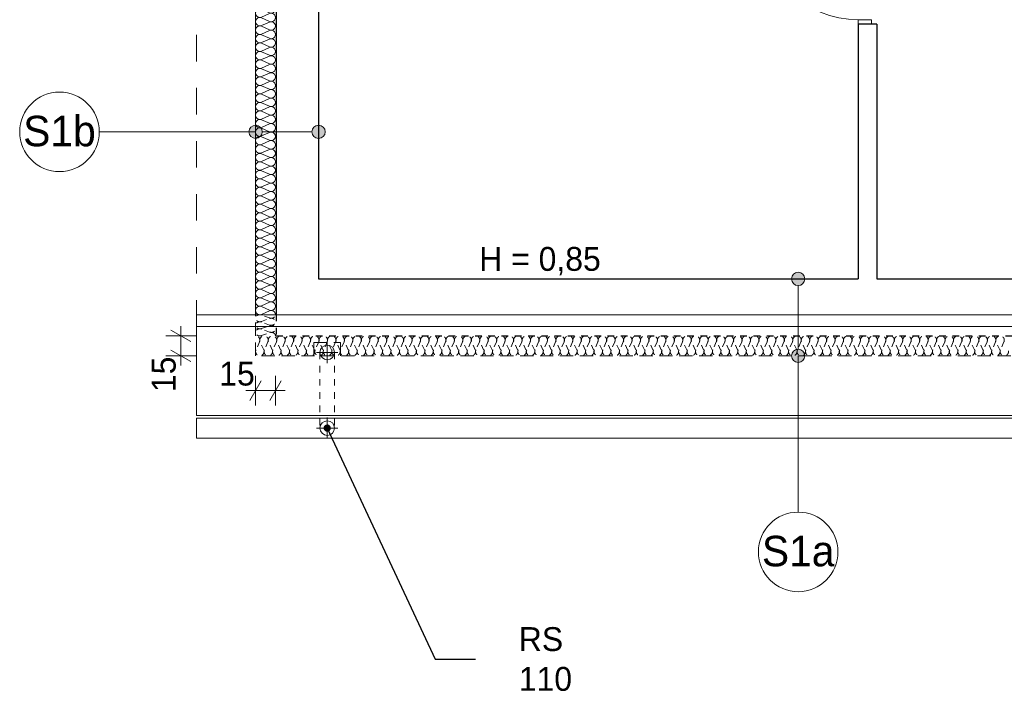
# Model space of a CAD drawing. Extents: x -21260 to 35740, y -2672 to 187028.
# Tile 95 of 120: x -12840 to -5414, y 128808 to 133851. Entities that reach past the tile are written whole.
import ezdxf

# ---------------------------------------------------------------- set-up
doc = ezdxf.new("R2010")
doc.units = 0
doc.header["$MEASUREMENT"] = 0
for name, pattern in [('Hidden Line', [100, 50, -50]), ('Hidden Line copy', [80, 40, -40]), ('Krawędzie ukryte', [150, 100, -50]), ('Przerywana', [400, 200, -200])]:
    doc.linetypes.add(name, pattern=pattern)
doc.layers.add('arch izolacje_Nr_Pióra__3', color=7, linetype='Continuous', lineweight=13, true_color=0xff6600)
doc.layers.add('Arch ocieplenie_Nr_Pióra__22', color=7, linetype='Continuous', lineweight=9, true_color=0x7f7f7f)
for name, color, linetype in [('Arch ocieplenie', 7, 'Continuous'), ('Arch opisy', 7, 'Continuous'), ('Arch wymiary', 7, 'Continuous')]:
    doc.layers.add(name, color=color, linetype=linetype)
for name, color, linetype, lineweight in [('Arch opisy_Nr_Pióra__1', 7, 'Continuous', 25), ('Arch opisy_Nr_Pióra__21', 7, 'Continuous', 13), ('Arch wymiary_Nr_Pióra__5', 7, 'Continuous', 13), ('INWENT DACH_Nr_Pióra__21', 7, 'Continuous', 13), ('INWENT ODWODNIENIE_Nr_Pióra__21', 7, 'Continuous', 13), ('INWENT OPISY_Nr_Pióra__21', 7, 'Continuous', 13), ('INWENT. DRZWI_Nr_Pióra__21', 7, 'Continuous', 13), ('INWENT.ŚCIANY_Nr_Pióra__1', 7, 'Continuous', 25)]:
    doc.layers.add(name, color=color, linetype=linetype, lineweight=lineweight)
doc.styles.add('GENERATED_STYLE_1', font='txt')
doc.styles.add('GENERATED_STYLE_4', font='txt')
doc.styles.add('GENERATED_STYLE_7', font='txt')
doc.dimstyles.new('GENERATED_STYLE__1', dxfattribs={"dimtxt": 179.999995, "dimasz": 114, "dimexe": 0.18, "dimexo": 0, "dimgap": 0.09, "dimtad": 1, "dimdec": 0, "dimlfac": 0.1, "dimzin": 0, "dimdsep": 46, "dimtxsty": 'GENERATED_STYLE_1', "dimblk": 'ARROWHEAD_2', "dimblk1": 'ARROWHEAD_2', "dimblk2": 'ARROWHEAD_2', "dimcen": 0.09, "dimclrd": 7, "dimclre": 7, "dimclrt": 7, "dimazin": 0, "dimtfac": 1, "dimtdec": 4, "dimtmove": 0, "dimatfit": 3, "dimfxl": 0, "dimtolj": 1, "dimtzin": 0, "dimarcsym": 0})
doc.dimstyles.new('GENERATED_STYLE__3', dxfattribs={"dimtxt": 179.999995, "dimasz": 114, "dimexe": 0.18, "dimexo": 0, "dimgap": 0.09, "dimtad": 1, "dimtih": 1, "dimtoh": 1, "dimdec": 0, "dimlfac": 0.1, "dimzin": 0, "dimdsep": 46, "dimtxsty": 'GENERATED_STYLE_1', "dimblk": 'ARROWHEAD_2', "dimblk1": 'ARROWHEAD_2', "dimblk2": 'ARROWHEAD_2', "dimcen": 0.09, "dimclrd": 7, "dimclre": 7, "dimclrt": 7, "dimazin": 0, "dimtfac": 1, "dimtdec": 4, "dimtmove": 0, "dimatfit": 3, "dimfxl": 0, "dimtolj": 1, "dimtzin": 0, "dimarcsym": 0})
doc.dimstyles.new('GENERATED_STYLE__6', dxfattribs={"dimtxt": 0.18, "dimasz": 109.44, "dimexe": 0.18, "dimexo": 0.0625, "dimgap": 0.09, "dimtad": 0, "dimtih": 1, "dimtoh": 1, "dimdec": 4, "dimzin": 0, "dimdsep": 46, "dimcen": 0.09, "dimadec": 0, "dimazin": 0, "dimtfac": 1, "dimtdec": 4, "dimtmove": 0, "dimatfit": 3, "dimldrblk": 'ARROWHEAD_11', "dimfxl": 0, "dimtolj": 1, "dimtzin": 0, "dimarcsym": 0})

# ---------------------------------------------------------------- blocks, each defined once
blk = doc.blocks.new('Izolacja cieplna 14_210', base_point=(-10910.9, 131625.9))
at = {"layer": 'Arch ocieplenie_Nr_Pióra__22', "linetype": 'Continuous'}
for p, q in [((-10955.6, 136336.5), (-11016.2, 136363.2)), ((-11016.2, 136304.5), (-10955.6, 136331.1)), ((-10955.6, 136272.5), (-11016.2, 136299.1)), ((-11016.2, 136240.4), (-10955.6, 136267.1)), ((-10955.6, 136208.4), (-11016.2, 136235.1)), ((-11016.2, 136176.4), (-10955.6, 136203)), ((-10955.6, 136144.4), (-11016.2, 136171)), ((-11016.2, 136112.3), (-10955.6, 136139)), ((-10955.6, 136080.3), (-11016.2, 136106.9)), ((-11016.2, 136048.3), (-10955.6, 136074.9)), ((-10955.6, 136016.2), (-11016.2, 136042.9)), ((-11016.2, 135984.2), (-10955.6, 136010.9)), ((-10955.6, 135952.2), (-11016.2, 135978.8)), ((-11016.2, 135920.2), (-10955.6, 135946.8)), ((-10955.6, 135888.1), (-11016.2, 135914.8)), ((-11016.2, 135856.1), (-10955.6, 135882.8)), ((-10955.6, 135824.1), (-11016.2, 135850.7)), ((-11016.2, 135792.1), (-10955.6, 135818.7)), ((-10955.6, 135760), (-11016.2, 135786.7)), ((-11016.2, 135728), (-10955.6, 135754.7)), ((-10955.6, 135696), (-11016.2, 135722.6)), ((-11016.2, 135664), (-10955.6, 135690.6)), ((-10955.6, 135631.9), (-11016.2, 135658.6)), ((-11016.2, 135599.9), (-10955.6, 135626.5)), ((-10955.6, 135567.9), (-11016.2, 135594.5)), ((-11016.2, 135535.8), (-10955.6, 135562.5)), ((-10955.6, 135503.8), (-11016.2, 135530.5)), ((-11016.2, 135471.8), (-10955.6, 135498.4)), ((-10955.6, 135439.8), (-11016.2, 135466.4)), ((-11016.2, 135407.7), (-10955.6, 135434.4)), ((-10955.6, 135375.7), (-11016.2, 135402.4)), ((-11016.2, 135343.7), (-10955.6, 135370.3)), ((-10955.6, 135311.7), (-11016.2, 135338.3)), ((-11016.2, 135279.6), (-10955.6, 135306.3)), ((-10955.6, 135247.6), (-11016.2, 135274.2)), ((-11016.2, 135215.6), (-10955.6, 135242.2)), ((-10955.6, 135183.5), (-11016.2, 135210.2)), ((-11016.2, 135151.5), (-10955.6, 135178.2)), ((-10955.6, 135119.5), (-11016.2, 135146.1)), ((-11016.2, 135087.5), (-10955.6, 135114.1)), ((-10955.6, 135055.4), (-11016.2, 135082.1)), ((-11016.2, 135023.4), (-10955.6, 135050.1)), ((-10955.6, 134991.4), (-11016.2, 135018)), ((-11016.2, 134959.4), (-10955.6, 134986)), ((-10955.6, 134927.3), (-11016.2, 134954)), ((-11016.2, 134895.3), (-10955.6, 134921.9)), ((-10955.6, 134863.3), (-11016.2, 134889.9)), ((-11016.2, 134831.2), (-10955.6, 134857.9)), ((-10955.6, 134799.2), (-11016.2, 134825.9)), ((-11016.2, 134767.2), (-10955.6, 134793.8)), ((-10955.6, 134735.2), (-11016.2, 134761.8)), ((-11016.2, 134703.1), (-10955.6, 134729.8)), ((-10955.6, 134671.1), (-11016.2, 134697.8)), ((-11016.2, 134639.1), (-10955.6, 134665.7)), ((-10955.6, 134607.1), (-11016.2, 134633.7)), ((-11016.2, 134575), (-10955.6, 134601.7)), ((-10955.6, 134543), (-11016.2, 134569.7)), ((-11016.2, 134511), (-10955.6, 134537.6)), ((-10955.6, 134479), (-11016.2, 134505.6)), ((-11016.2, 134446.9), (-10955.6, 134473.6)), ((-10955.6, 134414.9), (-11016.2, 134441.5)), ((-11016.2, 134382.9), (-10955.6, 134409.5)), ((-10955.6, 134350.8), (-11016.2, 134377.5)), ((-11016.2, 134318.8), (-10955.6, 134345.5)), ((-10955.6, 134286.8), (-11016.2, 134313.4)), ((-11016.2, 134254.8), (-10955.6, 134281.4)), ((-10955.6, 134222.7), (-11016.2, 134249.4)), ((-11016.2, 134190.7), (-10955.6, 134217.4)), ((-10955.6, 134158.7), (-11016.2, 134185.3)), ((-11016.2, 134126.7), (-10955.6, 134153.3)), ((-10955.6, 134094.6), (-11016.2, 134121.3)), ((-11016.2, 134062.6), (-10955.6, 134089.2)), ((-10955.6, 134030.6), (-11016.2, 134057.2)), ((-11016.2, 133998.5), (-10955.6, 134025.2)), ((-10955.6, 133966.5), (-11016.2, 133993.2)), ((-11016.2, 133934.5), (-10955.6, 133961.1)), ((-10955.6, 133902.5), (-11016.2, 133929.1)), ((-11016.2, 133870.4), (-10955.6, 133897.1)), ((-10955.6, 133838.4), (-11016.2, 133865.1)), ((-11016.2, 133806.4), (-10955.6, 133833)), ((-10955.6, 133774.4), (-11016.2, 133801)), ((-11016.2, 133742.3), (-10955.6, 133769)), ((-10955.6, 133710.3), (-11016.2, 133736.9)), ((-11016.2, 133678.3), (-10955.6, 133704.9)), ((-10955.6, 133646.2), (-11016.2, 133672.9)), ((-11016.2, 133614.2), (-10955.6, 133640.9)), ((-10955.6, 133582.2), (-11016.2, 133608.8)), ((-11016.2, 133550.2), (-10955.6, 133576.8)), ((-10955.6, 133518.1), (-11016.2, 133544.8)), ((-11016.2, 133486.1), (-10955.6, 133512.8)), ((-10955.6, 133454.1), (-11016.2, 133480.7)), ((-11016.2, 133422.1), (-10955.6, 133448.7)), ((-10955.6, 133390), (-11016.2, 133416.7)), ((-11016.2, 133358), (-10955.6, 133384.7)), ((-10955.6, 133326), (-11016.2, 133352.6)), ((-11016.2, 133294), (-10955.6, 133320.6)), ((-10955.6, 133261.9), (-11016.2, 133288.6)), ((-11016.2, 133229.9), (-10955.6, 133256.5)), ((-10955.6, 133197.9), (-11016.2, 133224.5)), ((-11016.2, 133165.8), (-10955.6, 133192.5)), ((-10955.6, 133133.8), (-11016.2, 133160.5)), ((-11016.2, 133101.8), (-10955.6, 133128.4)), ((-10955.6, 133069.8), (-11016.2, 133096.4)), ((-11016.2, 133037.7), (-10955.6, 133064.4)), ((-10955.6, 133005.7), (-11016.2, 133032.4)), ((-11016.2, 132973.7), (-10955.6, 133000.3)), ((-10955.6, 132941.7), (-11016.2, 132968.3)), ((-11016.2, 132909.6), (-10955.6, 132936.3)), ((-10955.6, 132877.6), (-11016.2, 132904.2)), ((-11016.2, 132845.6), (-10955.6, 132872.2)), ((-10955.6, 132813.5), (-11016.2, 132840.2)), ((-11016.2, 132781.5), (-10955.6, 132808.2)), ((-10955.6, 132749.5), (-11016.2, 132776.1)), ((-11016.2, 132717.5), (-10955.6, 132744.1)), ((-10955.6, 132685.4), (-11016.2, 132712.1)), ((-11016.2, 132653.4), (-10955.6, 132680.1)), ((-10955.6, 132621.4), (-11016.2, 132648)), ((-11016.2, 132589.4), (-10955.6, 132616)), ((-10955.6, 132557.3), (-11016.2, 132584)), ((-11016.2, 132525.3), (-10955.6, 132551.9)), ((-10955.6, 132493.3), (-11016.2, 132519.9)), ((-11016.2, 132461.2), (-10955.6, 132487.9)), ((-10955.6, 132429.2), (-11016.2, 132455.9)), ((-11016.2, 132397.2), (-10955.6, 132423.8)), ((-10955.6, 132365.2), (-11016.2, 132391.8)), ((-11016.2, 132333.1), (-10955.6, 132359.8)), ((-10955.6, 132301.1), (-11016.2, 132327.8)), ((-11016.2, 132269.1), (-10955.6, 132295.7)), ((-10955.6, 132237.1), (-11016.2, 132263.7)), ((-11016.2, 132205), (-10955.6, 132231.7)), ((-10955.6, 132173), (-11016.2, 132199.7)), ((-11016.2, 132141), (-10955.6, 132167.6)), ((-10955.6, 132108.9), (-11016.2, 132135.6)), ((-11016.2, 132076.9), (-10955.6, 132103.6)), ((-10955.6, 132044.9), (-11016.2, 132071.5)), ((-11016.2, 132012.9), (-10955.6, 132039.5)), ((-10955.6, 131980.8), (-11016.2, 132007.5)), ((-11016.2, 131948.8), (-10955.6, 131975.5)), ((-10955.6, 131916.8), (-11016.2, 131943.4)), ((-11016.2, 131884.8), (-10955.6, 131911.4)), ((-10955.6, 131852.7), (-11016.2, 131879.4)), ((-11016.2, 131820.7), (-10955.6, 131847.4)), ((-10955.6, 131788.7), (-11016.2, 131815.3)), ((-11016.2, 131756.7), (-10955.6, 131783.3)), ((-10955.6, 131724.6), (-11016.2, 131751.3)), ((-11016.2, 131692.6), (-10955.6, 131719.2)), ((-10955.6, 131660.6), (-11016.2, 131687.2)), ((-11016.2, 131628.5), (-10955.6, 131655.2))]:
    blk.add_line(p, q, dxfattribs=at)
for centre, start_param, end_param in [((-11029, 136333.8), 5.870392, 9.837571), ((-10942.8, 136365.9), 2.7288, 4.712389), ((-10942.8, 136301.8), 2.7288, 6.695979), ((-11029, 136269.8), 5.870392, 9.837571), ((-10942.8, 136237.7), 2.7288, 6.695979), ((-11029, 136205.7), 5.870392, 9.837571), ((-10942.8, 136173.7), 2.7288, 6.695979), ((-11029, 136141.7), 5.870392, 9.837571), ((-11029, 136077.6), 5.870392, 9.837571), ((-10942.8, 136109.6), 2.7288, 6.695979), ((-11029, 136013.6), 5.870392, 9.837571), ((-10942.8, 136045.6), 2.7288, 6.695979), ((-11029, 135949.5), 5.870392, 9.837571), ((-10942.8, 135981.5), 2.7288, 6.695979), ((-11029, 135885.4), 5.870392, 9.837571), ((-10942.8, 135917.5), 2.7288, 6.695979), ((-11029, 135821.4), 5.870392, 9.837571), ((-10942.8, 135853.4), 2.7288, 6.695979), ((-10942.8, 135789.4), 2.7288, 6.695979), ((-11029, 135757.3), 5.870392, 9.837571), ((-10942.8, 135725.3), 2.7288, 6.695979), ((-11029, 135693.3), 5.870392, 9.837571), ((-10942.8, 135661.3), 2.7288, 6.695979), ((-11029, 135629.2), 5.870392, 9.837571), ((-11029, 135565.2), 5.870392, 9.837571), ((-10942.8, 135597.2), 2.7288, 6.695979), ((-11029, 135501.1), 5.870392, 9.837571), ((-10942.8, 135533.2), 2.7288, 6.695979), ((-11029, 135437.1), 5.870392, 9.837571), ((-10942.8, 135469.1), 2.7288, 6.695979), ((-11029, 135373), 5.870392, 9.837571), ((-10942.8, 135405), 2.7288, 6.695979), ((-10942.8, 135341), 2.7288, 6.695979), ((-11029, 135309), 5.870392, 9.837571), ((-10942.8, 135276.9), 2.7288, 6.695979), ((-11029, 135244.9), 5.870392, 9.837571), ((-10942.8, 135212.9), 2.7288, 6.695979), ((-11029, 135180.9), 5.870392, 9.837571), ((-11029, 135116.8), 5.870392, 9.837571), ((-10942.8, 135148.8), 2.7288, 6.695979), ((-11029, 135052.7), 5.870392, 9.837571), ((-10942.8, 135084.8), 2.7288, 6.695979), ((-11029, 134988.7), 5.870392, 9.837571), ((-10942.8, 135020.7), 2.7288, 6.695979), ((-11029, 134924.6), 5.870392, 9.837571), ((-10942.8, 134956.7), 2.7288, 6.695979), ((-10942.8, 134892.6), 2.7288, 6.695979), ((-11029, 134860.6), 5.870392, 9.837571), ((-10942.8, 134828.6), 2.7288, 6.695979), ((-11029, 134796.5), 5.870392, 9.837571), ((-10942.8, 134764.5), 2.7288, 6.695979), ((-11029, 134732.5), 5.870392, 9.837571), ((-11029, 134668.4), 5.870392, 9.837571), ((-10942.8, 134700.4), 2.7288, 6.695979), ((-11029, 134604.4), 5.870392, 9.837571), ((-10942.8, 134636.4), 2.7288, 6.695979), ((-11029, 134540.3), 5.870392, 9.837571), ((-10942.8, 134572.3), 2.7288, 6.695979), ((-11029, 134476.3), 5.870392, 9.837571), ((-10942.8, 134508.3), 2.7288, 6.695979), ((-10942.8, 134444.2), 2.7288, 6.695979), ((-11029, 134412.2), 5.870392, 9.837571), ((-10942.8, 134380.2), 2.7288, 6.695979), ((-11029, 134348.2), 5.870392, 9.837571), ((-10942.8, 134316.1), 2.7288, 6.695979), ((-11029, 134284.1), 5.870392, 9.837571), ((-10942.8, 134252.1), 2.7288, 6.695979), ((-11029, 134220), 5.870392, 9.837571), ((-11029, 134156), 5.870392, 9.837571), ((-10942.8, 134188), 2.7288, 6.695979), ((-11029, 134091.9), 5.870392, 9.837571), ((-10942.8, 134124), 2.7288, 6.695979), ((-11029, 134027.9), 5.870392, 9.837571), ((-10942.8, 134059.9), 2.7288, 6.695979), ((-11029, 133963.8), 5.870392, 9.837571), ((-10942.8, 133995.9), 2.7288, 6.695979), ((-10942.8, 133931.8), 2.7288, 6.695979), ((-11029, 133899.8), 5.870392, 9.837571), ((-10942.8, 133867.7), 2.7288, 6.695979), ((-11029, 133835.7), 5.870392, 9.837571), ((-10942.8, 133803.7), 2.7288, 6.695979), ((-11029, 133771.7), 5.870392, 9.837571), ((-11029, 133707.6), 5.870392, 9.837571), ((-10942.8, 133739.6), 2.7288, 6.695979), ((-11029, 133643.6), 5.870392, 9.837571), ((-10942.8, 133675.6), 2.7288, 6.695979), ((-11029, 133579.5), 5.870392, 9.837571), ((-10942.8, 133611.5), 2.7288, 6.695979), ((-11029, 133515.4), 5.870392, 9.837571), ((-10942.8, 133547.5), 2.7288, 6.695979), ((-10942.8, 133483.4), 2.7288, 6.695979), ((-11029, 133451.4), 5.870392, 9.837571), ((-10942.8, 133419.4), 2.7288, 6.695979), ((-11029, 133387.3), 5.870392, 9.837571), ((-10942.8, 133355.3), 2.7288, 6.695979), ((-11029, 133323.3), 5.870392, 9.837571), ((-11029, 133259.2), 5.870392, 9.837571), ((-10942.8, 133291.3), 2.7288, 6.695979), ((-11029, 133195.2), 5.870392, 9.837571), ((-10942.8, 133227.2), 2.7288, 6.695979), ((-11029, 133131.1), 5.870392, 9.837571), ((-10942.8, 133163.2), 2.7288, 6.695979), ((-11029, 133067.1), 5.870392, 9.837571), ((-10942.8, 133099.1), 2.7288, 6.695979), ((-10942.8, 133035), 2.7288, 6.695979), ((-11029, 133003), 5.870392, 9.837571), ((-10942.8, 132971), 2.7288, 6.695979), ((-11029, 132939), 5.870392, 9.837571), ((-10942.8, 132906.9), 2.7288, 6.695979), ((-11029, 132874.9), 5.870392, 9.837571), ((-11029, 132810.9), 5.870392, 9.837571), ((-10942.8, 132842.9), 2.7288, 6.695979), ((-11029, 132746.8), 5.870392, 9.837571), ((-10942.8, 132778.8), 2.7288, 6.695979), ((-11029, 132682.7), 5.870392, 9.837571), ((-10942.8, 132714.8), 2.7288, 6.695979), ((-11029, 132618.7), 5.870392, 9.837571), ((-10942.8, 132650.7), 2.7288, 6.695979), ((-11029, 132554.6), 5.870392, 9.837571), ((-10942.8, 132586.7), 2.7288, 6.695979), ((-10942.8, 132522.6), 2.7288, 6.695979), ((-11029, 132490.6), 5.870392, 9.837571), ((-10942.8, 132458.6), 2.7288, 6.695979), ((-11029, 132426.5), 5.870392, 9.837571), ((-10942.8, 132394.5), 2.7288, 6.695979), ((-11029, 132362.5), 5.870392, 9.837571), ((-11029, 132298.4), 5.870392, 9.837571), ((-10942.8, 132330.4), 2.7288, 6.695979), ((-11029, 132234.4), 5.870392, 9.837571), ((-10942.8, 132266.4), 2.7288, 6.695979), ((-11029, 132170.3), 5.870392, 9.837571), ((-10942.8, 132202.3), 2.7288, 6.695979), ((-11029, 132106.3), 5.870392, 9.837571), ((-10942.8, 132138.3), 2.7288, 6.695979), ((-10942.8, 132074.2), 2.7288, 6.695979), ((-11029, 132042.2), 5.870392, 9.837571), ((-10942.8, 132010.2), 2.7288, 6.695979), ((-11029, 131978.2), 5.870392, 9.837571), ((-10942.8, 131946.1), 2.7288, 6.695979), ((-11029, 131914.1), 5.870392, 9.837571), ((-11029, 131850), 5.870392, 9.837571), ((-10942.8, 131882.1), 2.7288, 6.695979), ((-11029, 131786), 5.870392, 9.837571), ((-10942.8, 131818), 2.7288, 6.695979), ((-11029, 131721.9), 5.870392, 9.837571), ((-10942.8, 131754), 2.7288, 6.695979), ((-11029, 131657.9), 5.870392, 9.837571), ((-10942.8, 131689.9), 2.7288, 6.695979), ((-10942.8, 131625.9), 4.712389, 6.695979)]:
    blk.add_ellipse(centre, major_axis=(0, 32), ratio=0.996087, start_param=start_param, end_param=end_param, dxfattribs=at)
blk = doc.blocks.new('Izolacja cieplna 14_213', base_point=(32134.1, 131465.8))
at = {"layer": 'Arch ocieplenie_Nr_Pióra__22', "linetype": 'Hidden Line copy'}
for p, q in [((-11031.7, 131421.2), (-11058.2, 131360.5)), ((-10999.8, 131360.5), (-11026.3, 131421.2)), ((-10967.9, 131421.2), (-10994.4, 131360.5)), ((-10936, 131360.5), (-10962.5, 131421.2)), ((-10904.1, 131421.2), (-10930.6, 131360.5)), ((-10872.2, 131360.5), (-10898.7, 131421.2)), ((-10840.3, 131421.2), (-10866.8, 131360.5)), ((-10808.4, 131360.5), (-10834.9, 131421.2)), ((-10776.5, 131421.2), (-10803, 131360.5)), ((-10744.6, 131360.5), (-10771.1, 131421.2)), ((-10712.7, 131421.2), (-10739.2, 131360.5)), ((-10680.8, 131360.5), (-10707.3, 131421.2)), ((-10648.9, 131421.2), (-10675.4, 131360.5)), ((-10617, 131360.5), (-10643.5, 131421.2)), ((-10585.1, 131421.2), (-10611.6, 131360.5)), ((-10553.2, 131360.5), (-10579.7, 131421.2)), ((-10521.3, 131421.2), (-10547.8, 131360.5)), ((-10489.4, 131360.5), (-10515.9, 131421.2)), ((-10457.5, 131421.2), (-10484, 131360.5)), ((-10425.6, 131360.5), (-10452.1, 131421.2)), ((-10393.7, 131421.2), (-10420.2, 131360.5)), ((-10361.8, 131360.5), (-10388.3, 131421.2)), ((-10329.9, 131421.2), (-10356.4, 131360.5)), ((-10298, 131360.5), (-10324.5, 131421.2)), ((-10266.1, 131421.2), (-10292.6, 131360.5)), ((-10234.2, 131360.5), (-10260.7, 131421.2)), ((-10202.3, 131421.2), (-10228.8, 131360.5)), ((-10170.4, 131360.5), (-10196.9, 131421.2)), ((-10138.5, 131421.2), (-10165, 131360.5)), ((-10106.6, 131360.5), (-10133.1, 131421.2)), ((-10074.7, 131421.2), (-10101.2, 131360.5)), ((-10042.8, 131360.5), (-10069.3, 131421.2)), ((-10010.9, 131421.2), (-10037.4, 131360.5)), ((-9978.9, 131360.5), (-10005.5, 131421.2)), ((-9947, 131421.2), (-9973.6, 131360.5)), ((-9915.1, 131360.5), (-9941.7, 131421.2)), ((-9883.2, 131421.2), (-9909.8, 131360.5)), ((-9851.3, 131360.5), (-9877.9, 131421.2)), ((-9819.4, 131421.2), (-9846, 131360.5)), ((-9787.5, 131360.5), (-9814.1, 131421.2)), ((-9755.6, 131421.2), (-9782.2, 131360.5)), ((-9723.7, 131360.5), (-9750.3, 131421.2)), ((-9691.8, 131421.2), (-9718.4, 131360.5)), ((-9659.9, 131360.5), (-9686.5, 131421.2)), ((-9628, 131421.2), (-9654.6, 131360.5)), ((-9596.1, 131360.5), (-9622.7, 131421.2)), ((-9564.2, 131421.2), (-9590.8, 131360.5)), ((-9532.3, 131360.5), (-9558.9, 131421.2)), ((-9500.4, 131421.2), (-9527, 131360.5)), ((-9468.5, 131360.5), (-9495.1, 131421.2)), ((-9436.6, 131421.2), (-9463.2, 131360.5)), ((-9404.7, 131360.5), (-9431.3, 131421.2)), ((-9372.8, 131421.2), (-9399.4, 131360.5)), ((-9340.9, 131360.5), (-9367.5, 131421.2)), ((-9309, 131421.2), (-9335.6, 131360.5)), ((-9277.1, 131360.5), (-9303.7, 131421.2)), ((-9245.2, 131421.2), (-9271.7, 131360.5)), ((-9213.3, 131360.5), (-9239.8, 131421.2)), ((-9181.4, 131421.2), (-9207.9, 131360.5)), ((-9149.5, 131360.5), (-9176, 131421.2)), ((-9117.6, 131421.2), (-9144.1, 131360.5)), ((-9085.7, 131360.5), (-9112.2, 131421.2)), ((-9053.8, 131421.2), (-9080.3, 131360.5)), ((-9021.9, 131360.5), (-9048.4, 131421.2)), ((-8990, 131421.2), (-9016.5, 131360.5)), ((-8958.1, 131360.5), (-8984.6, 131421.2)), ((-8926.2, 131421.2), (-8952.7, 131360.5)), ((-8894.3, 131360.5), (-8920.8, 131421.2)), ((-8862.4, 131421.2), (-8888.9, 131360.5)), ((-8830.5, 131360.5), (-8857, 131421.2)), ((-8798.6, 131421.2), (-8825.1, 131360.5)), ((-8766.7, 131360.5), (-8793.2, 131421.2)), ((-8734.8, 131421.2), (-8761.3, 131360.5)), ((-8702.9, 131360.5), (-8729.4, 131421.2)), ((-8671, 131421.2), (-8697.5, 131360.5)), ((-8639.1, 131360.5), (-8665.6, 131421.2)), ((-8607.2, 131421.2), (-8633.7, 131360.5)), ((-8575.3, 131360.5), (-8601.8, 131421.2)), ((-8543.4, 131421.2), (-8569.9, 131360.5)), ((-8511.5, 131360.5), (-8538, 131421.2)), ((-8479.6, 131421.2), (-8506.1, 131360.5)), ((-8447.7, 131360.5), (-8474.2, 131421.2)), ((-8415.8, 131421.2), (-8442.3, 131360.5)), ((-8383.9, 131360.5), (-8410.4, 131421.2)), ((-8352, 131421.2), (-8378.5, 131360.5)), ((-8320.1, 131360.5), (-8346.6, 131421.2)), ((-8288.2, 131421.2), (-8314.7, 131360.5)), ((-8256.3, 131360.5), (-8282.8, 131421.2)), ((-8224.4, 131421.2), (-8250.9, 131360.5)), ((-8192.5, 131360.5), (-8219, 131421.2)), ((-8160.5, 131421.2), (-8187.1, 131360.5)), ((-8128.6, 131360.5), (-8155.2, 131421.2)), ((-8096.7, 131421.2), (-8123.3, 131360.5)), ((-8064.8, 131360.5), (-8091.4, 131421.2)), ((-8032.9, 131421.2), (-8059.5, 131360.5)), ((-8001, 131360.5), (-8027.6, 131421.2)), ((-7969.1, 131421.2), (-7995.7, 131360.5)), ((-7937.2, 131360.5), (-7963.8, 131421.2)), ((-7905.3, 131421.2), (-7931.9, 131360.5)), ((-7873.4, 131360.5), (-7900, 131421.2)), ((-7841.5, 131421.2), (-7868.1, 131360.5)), ((-7809.6, 131360.5), (-7836.2, 131421.2)), ((-7777.7, 131421.2), (-7804.3, 131360.5)), ((-7745.8, 131360.5), (-7772.4, 131421.2)), ((-7713.9, 131421.2), (-7740.5, 131360.5)), ((-7682, 131360.5), (-7708.6, 131421.2)), ((-7650.1, 131421.2), (-7676.7, 131360.5)), ((-7618.2, 131360.5), (-7644.8, 131421.2)), ((-7586.3, 131421.2), (-7612.9, 131360.5)), ((-7554.4, 131360.5), (-7581, 131421.2)), ((-7522.5, 131421.2), (-7549.1, 131360.5)), ((-7490.6, 131360.5), (-7517.2, 131421.2)), ((-7458.7, 131421.2), (-7485.3, 131360.5)), ((-7426.8, 131360.5), (-7453.3, 131421.2)), ((-7394.9, 131421.2), (-7421.4, 131360.5)), ((-7363, 131360.5), (-7389.5, 131421.2)), ((-7331.1, 131421.2), (-7357.6, 131360.5)), ((-7299.2, 131360.5), (-7325.7, 131421.2)), ((-7267.3, 131421.2), (-7293.8, 131360.5)), ((-7235.4, 131360.5), (-7261.9, 131421.2)), ((-7203.5, 131421.2), (-7230, 131360.5)), ((-7171.6, 131360.5), (-7198.1, 131421.2)), ((-7139.7, 131421.2), (-7166.2, 131360.5)), ((-7107.8, 131360.5), (-7134.3, 131421.2)), ((-7075.9, 131421.2), (-7102.4, 131360.5)), ((-7044, 131360.5), (-7070.5, 131421.2)), ((-7012.1, 131421.2), (-7038.6, 131360.5)), ((-6980.2, 131360.5), (-7006.7, 131421.2)), ((-6948.3, 131421.2), (-6974.8, 131360.5)), ((-6916.4, 131360.5), (-6942.9, 131421.2)), ((-6884.5, 131421.2), (-6911, 131360.5)), ((-6852.6, 131360.5), (-6879.1, 131421.2)), ((-6820.7, 131421.2), (-6847.2, 131360.5)), ((-6788.8, 131360.5), (-6815.3, 131421.2)), ((-6756.9, 131421.2), (-6783.4, 131360.5)), ((-6725, 131360.5), (-6751.5, 131421.2)), ((-6693.1, 131421.2), (-6719.6, 131360.5)), ((-6661.2, 131360.5), (-6687.7, 131421.2)), ((-6629.3, 131421.2), (-6655.8, 131360.5)), ((-6597.4, 131360.5), (-6623.9, 131421.2)), ((-6565.5, 131421.2), (-6592, 131360.5)), ((-6533.6, 131360.5), (-6560.1, 131421.2)), ((-6501.7, 131421.2), (-6528.2, 131360.5)), ((-6469.8, 131360.5), (-6496.3, 131421.2)), ((-6437.9, 131421.2), (-6464.4, 131360.5)), ((-6406, 131360.5), (-6432.5, 131421.2)), ((-6374, 131421.2), (-6400.6, 131360.5)), ((-6342.1, 131360.5), (-6368.7, 131421.2)), ((-6310.2, 131421.2), (-6336.8, 131360.5)), ((-6278.3, 131360.5), (-6304.9, 131421.2)), ((-6246.4, 131421.2), (-6273, 131360.5)), ((-6214.5, 131360.5), (-6241.1, 131421.2)), ((-6182.6, 131421.2), (-6209.2, 131360.5)), ((-6150.7, 131360.5), (-6177.3, 131421.2)), ((-6118.8, 131421.2), (-6145.4, 131360.5)), ((-6086.9, 131360.5), (-6113.5, 131421.2)), ((-6055, 131421.2), (-6081.6, 131360.5)), ((-6023.1, 131360.5), (-6049.7, 131421.2)), ((-5991.2, 131421.2), (-6017.8, 131360.5)), ((-5959.3, 131360.5), (-5985.9, 131421.2)), ((-5927.4, 131421.2), (-5954, 131360.5)), ((-5895.5, 131360.5), (-5922.1, 131421.2)), ((-5863.6, 131421.2), (-5890.2, 131360.5)), ((-5831.7, 131360.5), (-5858.3, 131421.2)), ((-5799.8, 131421.2), (-5826.4, 131360.5)), ((-5767.9, 131360.5), (-5794.5, 131421.2)), ((-5736, 131421.2), (-5762.6, 131360.5)), ((-5704.1, 131360.5), (-5730.7, 131421.2)), ((-5672.2, 131421.2), (-5698.8, 131360.5)), ((-5640.3, 131360.5), (-5666.9, 131421.2)), ((-5608.4, 131421.2), (-5634.9, 131360.5)), ((-5576.5, 131360.5), (-5603, 131421.2)), ((-5544.6, 131421.2), (-5571.1, 131360.5)), ((-5512.7, 131360.5), (-5539.2, 131421.2)), ((-5480.8, 131421.2), (-5507.3, 131360.5)), ((-5448.9, 131360.5), (-5475.4, 131421.2)), ((-5417, 131421.2), (-5443.5, 131360.5))]:
    blk.add_line(p, q, dxfattribs=at)
for centre, start, end in [((-11060.9, 131434), 336.34872, 89.99996), ((-10997.1, 131434), 336.34872, 203.65126), ((-10933.3, 131434), 336.34872, 203.65126), ((-10869.5, 131434), 336.34872, 203.65126), ((-10805.7, 131434), 336.34872, 203.65126), ((-10741.9, 131434), 336.34872, 203.65126), ((-10678.1, 131434), 336.34872, 203.65126), ((-10614.3, 131434), 336.34872, 203.65126), ((-10550.5, 131434), 336.34872, 203.65126), ((-10486.7, 131434), 336.34872, 203.65126), ((-10422.9, 131434), 336.34872, 203.65126), ((-10359.1, 131434), 336.34872, 203.65126), ((-10295.3, 131434), 336.34872, 203.65126), ((-10231.5, 131434), 336.34872, 203.65126), ((-10167.7, 131434), 336.34872, 203.65126), ((-10103.9, 131434), 336.34872, 203.65126), ((-10040.1, 131434), 336.34872, 203.65126), ((-9976.3, 131434), 336.34872, 203.65126), ((-9912.5, 131434), 336.34872, 203.65126), ((-9848.7, 131434), 336.34872, 203.65126), ((-9784.9, 131434), 336.34872, 203.65126), ((-9721.1, 131434), 336.34872, 203.65126), ((-9657.3, 131434), 336.34872, 203.65126), ((-9593.4, 131434), 336.34872, 203.65126), ((-9529.6, 131434), 336.34872, 203.65126), ((-9465.8, 131434), 336.34872, 203.65126), ((-9402, 131434), 336.34872, 203.65126), ((-9338.2, 131434), 336.34872, 203.65126), ((-9274.4, 131434), 336.34872, 203.65126), ((-9210.6, 131434), 336.34872, 203.65126), ((-9146.8, 131434), 336.34872, 203.65126), ((-9083, 131434), 336.34872, 203.65126), ((-9019.2, 131434), 336.34872, 203.65126), ((-8955.4, 131434), 336.34872, 203.65126), ((-8891.6, 131434), 336.34872, 203.65126), ((-8827.8, 131434), 336.34872, 203.65126), ((-8764, 131434), 336.34872, 203.65126), ((-8700.2, 131434), 336.34872, 203.65126), ((-8636.4, 131434), 336.34872, 203.65126), ((-8572.6, 131434), 336.34872, 203.65126), ((-8508.8, 131434), 336.34872, 203.65126), ((-8445, 131434), 336.34872, 203.65126), ((-8381.2, 131434), 336.34872, 203.65126), ((-8317.4, 131434), 336.34872, 203.65126), ((-8253.6, 131434), 336.34872, 203.65126), ((-8189.8, 131434), 336.34872, 203.65126), ((-8126, 131434), 336.34872, 203.65126), ((-8062.2, 131434), 336.34872, 203.65126), ((-7998.4, 131434), 336.34872, 203.65126), ((-7934.6, 131434), 336.34872, 203.65126), ((-7870.8, 131434), 336.34872, 203.65126), ((-7806.9, 131434), 336.34872, 203.65126), ((-7743.1, 131434), 336.34872, 203.65126), ((-7679.3, 131434), 336.34872, 203.65126), ((-7615.5, 131434), 336.34872, 203.65126), ((-7551.7, 131434), 336.34872, 203.65126), ((-7487.9, 131434), 336.34872, 203.65126), ((-7424.1, 131434), 336.34872, 203.65126), ((-7360.3, 131434), 336.34872, 203.65126), ((-7296.5, 131434), 336.34872, 203.65126), ((-7232.7, 131434), 336.34872, 203.65126), ((-7168.9, 131434), 336.34872, 203.65126), ((-7105.1, 131434), 336.34872, 203.65126), ((-7041.3, 131434), 336.34872, 203.65126), ((-6977.5, 131434), 336.34872, 203.65126), ((-6913.7, 131434), 336.34872, 203.65126), ((-6849.9, 131434), 336.34872, 203.65126), ((-6786.1, 131434), 336.34872, 203.65126), ((-6722.3, 131434), 336.34872, 203.65126), ((-6658.5, 131434), 336.34872, 203.65126), ((-6594.7, 131434), 336.34872, 203.65126), ((-6530.9, 131434), 336.34872, 203.65126), ((-6467.1, 131434), 336.34872, 203.65126), ((-6403.3, 131434), 336.34872, 203.65126), ((-6339.5, 131434), 336.34872, 203.65126), ((-6275.7, 131434), 336.34872, 203.65126), ((-6211.9, 131434), 336.34872, 203.65126), ((-6148.1, 131434), 336.34872, 203.65126), ((-6084.3, 131434), 336.34872, 203.65126), ((-6020.4, 131434), 336.34872, 203.65126), ((-5956.6, 131434), 336.34872, 203.65126), ((-5892.8, 131434), 336.34872, 203.65126), ((-5829, 131434), 336.34872, 203.65126), ((-5765.2, 131434), 336.34872, 203.65126), ((-5701.4, 131434), 336.34872, 203.65126), ((-5637.6, 131434), 336.34872, 203.65126), ((-5573.8, 131434), 336.34872, 203.65126), ((-5510, 131434), 336.34872, 203.65126), ((-5446.2, 131434), 336.34872, 203.65126), ((-11029, 131347.8), 156.34866, 23.65123), ((-10965.2, 131347.8), 156.34866, 23.65123), ((-10901.4, 131347.8), 156.34866, 23.65123), ((-10837.6, 131347.8), 156.34866, 23.65123), ((-10773.8, 131347.8), 156.34866, 23.65123), ((-10710, 131347.8), 156.34866, 23.65123), ((-10646.2, 131347.8), 156.34866, 23.65123), ((-10582.4, 131347.8), 156.34866, 23.65123), ((-10518.6, 131347.8), 156.34866, 23.65123), ((-10454.8, 131347.8), 156.34866, 23.65123), ((-10391, 131347.8), 156.34866, 23.65123), ((-10327.2, 131347.8), 156.34866, 23.65123), ((-10263.4, 131347.8), 156.34866, 23.65123), ((-10199.6, 131347.8), 156.34866, 23.65123), ((-10135.8, 131347.8), 156.34866, 23.65123), ((-10072, 131347.8), 156.34866, 23.65123), ((-10008.2, 131347.8), 156.34866, 23.65123), ((-9944.4, 131347.8), 156.34866, 23.65123), ((-9880.6, 131347.8), 156.34866, 23.65123), ((-9816.8, 131347.8), 156.34866, 23.65123), ((-9753, 131347.8), 156.34866, 23.65123), ((-9689.2, 131347.8), 156.34866, 23.65123), ((-9625.3, 131347.8), 156.34866, 23.65123), ((-9561.5, 131347.8), 156.34866, 23.65123), ((-9497.7, 131347.8), 156.34866, 23.65123), ((-9433.9, 131347.8), 156.34866, 23.65123), ((-9370.1, 131347.8), 156.34866, 23.65123), ((-9306.3, 131347.8), 156.34866, 23.65123), ((-9242.5, 131347.8), 156.34866, 23.65123), ((-9178.7, 131347.8), 156.34866, 23.65123), ((-9114.9, 131347.8), 156.34866, 23.65123), ((-9051.1, 131347.8), 156.34866, 23.65123), ((-8987.3, 131347.8), 156.34866, 23.65123), ((-8923.5, 131347.8), 156.34866, 23.65123), ((-8859.7, 131347.8), 156.34866, 23.65123), ((-8795.9, 131347.8), 156.34866, 23.65123), ((-8732.1, 131347.8), 156.34866, 23.65123), ((-8668.3, 131347.8), 156.34866, 23.65123), ((-8604.5, 131347.8), 156.34866, 23.65123), ((-8540.7, 131347.8), 156.34866, 23.65123), ((-8476.9, 131347.8), 156.34866, 23.65123), ((-8413.1, 131347.8), 156.34866, 23.65123), ((-8349.3, 131347.8), 156.34866, 23.65123), ((-8285.5, 131347.8), 156.34866, 23.65123), ((-8221.7, 131347.8), 156.34866, 23.65123), ((-8157.9, 131347.8), 156.34866, 23.65123), ((-8094.1, 131347.8), 156.34866, 23.65123), ((-8030.3, 131347.8), 156.34866, 23.65123), ((-7966.5, 131347.8), 156.34866, 23.65123), ((-7902.7, 131347.8), 156.34866, 23.65123), ((-7838.9, 131347.8), 156.34866, 23.65123), ((-7775, 131347.8), 156.34866, 23.65123), ((-7711.2, 131347.8), 156.34866, 23.65123), ((-7647.4, 131347.8), 156.34866, 23.65123), ((-7583.6, 131347.8), 156.34866, 23.65123), ((-7519.8, 131347.8), 156.34866, 23.65123), ((-7456, 131347.8), 156.34866, 23.65123), ((-7392.2, 131347.8), 156.34866, 23.65123), ((-7328.4, 131347.8), 156.34866, 23.65123), ((-7264.6, 131347.8), 156.34866, 23.65123), ((-7200.8, 131347.8), 156.34866, 23.65123), ((-7137, 131347.8), 156.34866, 23.65123), ((-7073.2, 131347.8), 156.34866, 23.65123), ((-7009.4, 131347.8), 156.34866, 23.65123), ((-6945.6, 131347.8), 156.34866, 23.65123), ((-6881.8, 131347.8), 156.34866, 23.65123), ((-6818, 131347.8), 156.34866, 23.65123), ((-6754.2, 131347.8), 156.34866, 23.65123), ((-6690.4, 131347.8), 156.34866, 23.65123), ((-6626.6, 131347.8), 156.34866, 23.65123), ((-6562.8, 131347.8), 156.34866, 23.65123), ((-6499, 131347.8), 156.34866, 23.65123), ((-6435.2, 131347.8), 156.34866, 23.65123), ((-6371.4, 131347.8), 156.34866, 23.65123), ((-6307.6, 131347.8), 156.34866, 23.65123), ((-6243.8, 131347.8), 156.34866, 23.65123), ((-6180, 131347.8), 156.34866, 23.65123), ((-6116.2, 131347.8), 156.34866, 23.65123), ((-6052.4, 131347.8), 156.34866, 23.65123), ((-5988.5, 131347.8), 156.34866, 23.65123), ((-5924.7, 131347.8), 156.34866, 23.65123), ((-5860.9, 131347.8), 156.34866, 23.65123), ((-5797.1, 131347.8), 156.34866, 23.65123), ((-5733.3, 131347.8), 156.34866, 23.65123), ((-5669.5, 131347.8), 156.34866, 23.65123), ((-5605.7, 131347.8), 156.34866, 23.65123), ((-5541.9, 131347.8), 156.34866, 23.65123), ((-5478.1, 131347.8), 156.34866, 23.65123), ((-5414.3, 131347.8), 156.34866, 23.65123)]:
    blk.add_arc(centre, 31.9, start, end, dxfattribs=at)
blk = doc.blocks.new('Izolacja cieplna 14_214', base_point=(-10910.9, 131465.9))
at = {"layer": 'Arch ocieplenie_Nr_Pióra__22', "linetype": 'Hidden Line copy'}
for p, q in [((-10955.6, 131601.4), (-11016.2, 131623.6)), ((-11016.2, 131574.8), (-10955.6, 131596.9)), ((-10955.6, 131548.1), (-11016.2, 131570.3)), ((-11016.2, 131521.4), (-10955.6, 131543.6)), ((-10955.6, 131494.8), (-11016.2, 131516.9)), ((-11016.2, 131468.1), (-10955.6, 131490.3))]:
    blk.add_line(p, q, dxfattribs=at)
for centre, start_param, end_param in [((-11029, 131599.2), 4.299595, 8.266775), ((-10942.8, 131625.9), 1.158004, 3.141593), ((-10942.8, 131572.5), 1.158004, 5.125183), ((-11029, 131545.9), 4.299595, 8.266775), ((-11029, 131492.5), 4.299595, 8.266775), ((-10942.8, 131519.2), 1.158004, 5.125183), ((-10942.8, 131465.9), 3.141593, 5.125182)]:
    blk.add_ellipse(centre, major_axis=(-31.9, 0), ratio=0.835901, start_param=start_param, end_param=end_param, dxfattribs=at)
blk = doc.blocks.new('Linia_71', base_point=(-6968.7, 131315.9))
at = {"layer": 'Arch opisy_Nr_Pióra__21', "linetype": 'Continuous'}
blk.add_line((-6968.7, 131315.9), (-6968.7, 130136.8), dxfattribs=at)
blk.add_circle((-6968.7, 129836.8), 300, dxfattribs=at)
blk = doc.blocks.new('Linia_72', base_point=(-6968.7, 131895.9))
at = {"layer": 'Arch opisy_Nr_Pióra__21', "linetype": 'Continuous'}
for points in [[(-6918.7, 131895.9), (-6922.5, 131915), (-6933.4, 131931.2), (-6949.6, 131942), (-6968.7, 131945.9), (-6987.9, 131942), (-7004.1, 131931.2), (-7014.9, 131915), (-7018.7, 131895.9), (-7014.9, 131876.7), (-7004.1, 131860.5), (-6987.9, 131849.7), (-6968.7, 131845.9), (-6949.6, 131849.7), (-6933.4, 131860.5), (-6922.5, 131876.7)], [(-6918.7, 131315.9), (-6922.5, 131335), (-6933.4, 131351.2), (-6949.6, 131362), (-6968.7, 131365.9), (-6987.9, 131362), (-7004.1, 131351.2), (-7014.9, 131335), (-7018.7, 131315.9), (-7014.9, 131296.7), (-7004.1, 131280.5), (-6987.9, 131269.7), (-6968.7, 131265.9), (-6949.6, 131269.7), (-6933.4, 131280.5), (-6922.5, 131296.7)]]:
    blk.add_hatch(color=256, dxfattribs=at).paths.add_polyline_path(points, flags=0)
blk.add_line((-6968.7, 131845.9), (-6968.7, 131365.9), dxfattribs=at)
for centre in [(-6968.7, 131895.9), (-6968.7, 131315.9)]:
    blk.add_circle(centre, 50, dxfattribs=at)
blk = doc.blocks.new('Linia_73', base_point=(-11060.9, 133004.8))
at = {"layer": 'Arch opisy_Nr_Pióra__21', "linetype": 'Continuous'}
blk.add_line((-11060.9, 133004.8), (-12240, 133004.8), dxfattribs=at)
blk.add_circle((-12540, 133004.8), 300, dxfattribs=at)
blk = doc.blocks.new('Linia_74', base_point=(-10585.9, 133004.8))
at = {"layer": 'Arch opisy_Nr_Pióra__21', "linetype": 'Continuous'}
for points in [[(-11010.9, 133004.8), (-11014.7, 133023.9), (-11025.6, 133040.2), (-11041.8, 133051), (-11060.9, 133054.8), (-11080.1, 133051), (-11096.3, 133040.2), (-11107.1, 133023.9), (-11110.9, 133004.8), (-11107.1, 132985.7), (-11096.3, 132969.5), (-11080.1, 132958.6), (-11060.9, 132954.8), (-11041.8, 132958.6), (-11025.6, 132969.5), (-11014.7, 132985.7)], [(-10535.9, 133004.8), (-10539.7, 133023.9), (-10550.6, 133040.2), (-10566.8, 133051), (-10585.9, 133054.8), (-10605.1, 133051), (-10621.3, 133040.2), (-10632.1, 133023.9), (-10635.9, 133004.8), (-10632.1, 132985.7), (-10621.3, 132969.5), (-10605.1, 132958.6), (-10585.9, 132954.8), (-10566.8, 132958.6), (-10550.6, 132969.5), (-10539.7, 132985.7)]]:
    blk.add_hatch(color=256, dxfattribs=at).paths.add_polyline_path(points, flags=0)
blk.add_line((-10635.9, 133004.8), (-11010.9, 133004.8), dxfattribs=at)
for centre in [(-11060.9, 133004.8), (-10585.9, 133004.8)]:
    blk.add_circle(centre, 50, dxfattribs=at)
blk = doc.blocks.new('*D730')
at = {"layer": 'Arch wymiary_Nr_Pióra__5', "linetype": 'Continuous'}
for p, q in [((-11550.1, 131422.6), (-11700.1, 131509.2)), ((-11625.1, 131465.9), (-11625.1, 131539.2)), ((-11512.6, 131465.9), (-11737.6, 131465.9)), ((-11625.1, 131315.9), (-11625.1, 131465.9)), ((-11512.6, 131315.9), (-11737.6, 131315.9)), ((-11700.1, 131359.2), (-11550.1, 131272.6)), ((-11625.1, 131242.5), (-11625.1, 131315.9))]:
    blk.add_line(p, q, dxfattribs=at)
at = {"layer": 'Arch wymiary_Nr_Pióra__5', "insert": (-11661.1, 131042.1), "char_height": 180, "attachment_point": 7, "rotation": 90, "style": 'GENERATED_STYLE_1'}
blk.add_mtext('{15}', dxfattribs=at)
blk = doc.blocks.new('ARROWHEAD_2')
at = {"color": 0, "linetype": 'Continuous', "lineweight": 0}
for p, q in [((-0.378, -0.655), (0.378, 0.655)), ((0, 0), (-1, 0))]:
    blk.add_line(p, q, dxfattribs=at)
blk = doc.blocks.new('*D731')
at = {"layer": 'Arch wymiary_Nr_Pióra__5', "linetype": 'Continuous'}
for p, q in [((-11060.9, 130940.5), (-11060.9, 131165.5)), ((-10910.9, 130940.5), (-10910.9, 131165.5)), ((-11017.6, 131128), (-11104.2, 130978)), ((-10954.2, 130978), (-10867.6, 131128)), ((-11134.3, 131053), (-11060.9, 131053)), ((-11060.9, 131053), (-10910.9, 131053)), ((-10910.9, 131053), (-10837.6, 131053))]:
    blk.add_line(p, q, dxfattribs=at)
at = {"layer": 'Arch wymiary_Nr_Pióra__5', "insert": (-11334.7, 131089), "char_height": 180, "attachment_point": 7, "style": 'GENERATED_STYLE_1'}
blk.add_mtext('{15}', dxfattribs=at)
blk = doc.blocks.new('ARROWHEAD_11')
at = {"color": 0, "linetype": 'Continuous', "lineweight": 0}
blk.add_line((0, 0), (-1, 0), dxfattribs=at)
at = {"color": 0, "linetype": 'Continuous', "lineweight": 0, "const_width": 0.25, "flags": 128}
blk.add_lwpolyline([(-0.125, 0, 1), (0.125, 0, 1)], format="xyb", close=True, dxfattribs=at)

msp = doc.modelspace()

# ---------------------------------------------------------------- linework, layer by layer
at = {"layer": 'arch izolacje_Nr_Pióra__3', "linetype": 'Continuous'}
msp.add_line((-11060.9, 131625.9), (-11060.9, 136365.9), dxfattribs=at)
at = {"layer": 'arch izolacje_Nr_Pióra__3', "linetype": 'Krawędzie ukryte'}
for p, q in [((-11060.9, 131315.9), (-11060.9, 131625.9)), ((-10620.9, 131315.9), (-10620.9, 131415.9)), ((-10620.9, 131415.9), (-10420.9, 131415.9)), ((-10420.9, 131415.9), (-10420.9, 131315.9)), ((32134.1, 131315.9), (-11060.9, 131315.9))]:
    msp.add_line(p, q, dxfattribs=at)
at = {"layer": 'INWENT DACH_Nr_Pióra__21', "linetype": 'Przerywana'}
msp.add_line((-11505.9, 142935.9), (-11505.9, 131625.9), dxfattribs=at)
at = {"layer": 'INWENT DACH_Nr_Pióra__21', "linetype": 'Continuous'}
for p, q in [((-11505.9, 131625.9), (32584.1, 131625.9)), ((-11505.9, 131625.9), (-11505.9, 130865.9)), ((-11505.9, 131535.9), (32584.1, 131535.9)), ((-11505.9, 130865.9), (32584.1, 130865.9)), ((-11505.9, 130845.9), (32584.1, 130845.9)), ((-11505.9, 130695.9), (32584.1, 130695.9))]:
    msp.add_line(p, q, dxfattribs=at)
at = {"layer": 'INWENT ODWODNIENIE_Nr_Pióra__21', "linetype": 'Continuous'}
for p, q in [((-10520.9, 131260.9), (-10520.9, 131420.9)), ((-10600.9, 131340.9), (-10440.9, 131340.9)), ((-11505.9, 130845.9), (-11505.9, 130695.9)), ((-10520.9, 130690.9), (-10520.9, 130850.9)), ((-10600.9, 130770.9), (-10440.9, 130770.9))]:
    msp.add_line(p, q, dxfattribs=at)
at = {"layer": 'INWENT ODWODNIENIE_Nr_Pióra__21', "linetype": 'Hidden Line'}
for p, q in [((-10575.9, 131340.9), (-10575.9, 130770.9)), ((-10465.9, 131340.9), (-10465.9, 130770.9))]:
    msp.add_line(p, q, dxfattribs=at)
at = {"layer": 'INWENT ODWODNIENIE_Nr_Pióra__21', "linetype": 'Continuous'}
for centre in [(-10520.9, 131340.9), (-10520.9, 130770.9)]:
    msp.add_circle(centre, 55, dxfattribs=at)
at = {"layer": 'INWENT. DRZWI_Nr_Pióra__21', "linetype": 'Continuous'}
for p, q in [((-6515.9, 133850.9), (-6515.9, 133815.9)), ((-6515.9, 133850.9), (-6415.9, 133850.9)), ((-6415.9, 133850.9), (-6415.9, 133815.9))]:
    msp.add_line(p, q, dxfattribs=at)
msp.add_arc((-6515.9, 134580.9), 730, 180, 270, dxfattribs=at)
at = {"layer": 'INWENT.ŚCIANY_Nr_Pióra__1', "linetype": 'Continuous'}
for p, q in [((-10905.9, 136425.9), (-10905.9, 131625.9)), ((-10585.9, 136425.9), (-10585.9, 131895.9)), ((-6375.9, 133815.9), (-6515.9, 133815.9)), ((-6515.9, 133815.9), (-6515.9, 131895.9)), ((-6375.9, 133815.9), (-6375.9, 131895.9)), ((-10585.9, 131895.9), (-6515.9, 131895.9)), ((-6375.9, 131895.9), (-1685.9, 131895.9))]:
    msp.add_line(p, q, dxfattribs=at)
at = {"layer": 'INWENT.ŚCIANY_Nr_Pióra__1', "linetype": 'Hidden Line'}
for p, q in [((-10905.9, 131625.9), (-10905.9, 131465.9)), ((-10905.9, 131465.9), (31984.1, 131465.9))]:
    msp.add_line(p, q, dxfattribs=at)

# ---------------------------------------------------------------- block references
at = {"layer": 'Arch ocieplenie', "color": 104, "linetype": 'Continuous', "lineweight": 9, "true_color": 0x029e21}
msp.add_blockref('Izolacja cieplna 14_210', (-10910.9, 131625.9), dxfattribs=at)
at = {"layer": 'Arch ocieplenie', "color": 104, "linetype": 'Hidden Line copy', "lineweight": 9, "true_color": 0x029e21}
for name, p in [('Izolacja cieplna 14_214', (-10910.9, 131465.9)), ('Izolacja cieplna 14_213', (32134.1, 131465.8))]:
    msp.add_blockref(name, p, dxfattribs=at)
at = {"layer": 'Arch opisy', "linetype": 'Continuous'}
for name, p in [('Linia_73', (-11060.9, 133004.8)), ('Linia_74', (-10585.9, 133004.8)), ('Linia_72', (-6968.7, 131895.9)), ('Linia_71', (-6968.7, 131315.9))]:
    msp.add_blockref(name, p, dxfattribs=at)

# ---------------------------------------------------------------- texts
at = {"layer": 'Arch opisy_Nr_Pióra__1', "linetype": 'Continuous', "char_height": 230, "attachment_point": 2, "style": 'GENERATED_STYLE_4'}
for s, insert in [('{S1b}', (-12540, 133126.2)), ('{S1a}', (-6968.7, 129958.2))]:
    msp.add_mtext(s, dxfattribs=dict(at, insert=insert))
at = {"layer": 'INWENT OPISY_Nr_Pióra__21', "linetype": 'Continuous', "insert": (-8916, 132136.7), "char_height": 180, "attachment_point": 2, "style": 'GENERATED_STYLE_7'}
msp.add_mtext('{H = 0,85}', dxfattribs=at)
at = {"layer": 'INWENT OPISY_Nr_Pióra__21', "linetype": 'Continuous', "insert": (-9075.8, 129027.9), "char_height": 180, "width": 692.895, "attachment_point": 4, "style": 'GENERATED_STYLE_4'}
msp.add_mtext('{RS 110}', dxfattribs=at)

# ---------------------------------------------------------------- dimensions: what is measured, and where the dimension line sits
at = {"layer": 'Arch wymiary', "linetype": 'Continuous'}
dim = msp.add_linear_dim(base=(-11625.1, 131315.9), p1=(-11060.9, 131315.9), p2=(-10910.9, 131465.9), angle=90, dimstyle='GENERATED_STYLE__1', dxfattribs=at)
dim.commit()
dim.dimension.update_dxf_attribs({"geometry": '*D730', "text_midpoint": (-11751.1, 131178.7)})
dim = msp.add_linear_dim(base=(-11060.9, 131053), p1=(-11060.9, 131315.9), p2=(-10910.9, 131465.9), dimstyle='GENERATED_STYLE__3', dxfattribs=at)
dim.commit()
dim.dimension.update_dxf_attribs({"geometry": '*D731', "text_midpoint": (-11198.1, 131179)})

# ---------------------------------------------------------------- leaders
at = {"layer": 'INWENT OPISY_Nr_Pióra__21', "linetype": 'Continuous', "annotation_type": 0, "has_hookline": 1, "hookline_direction": 1, "text_width": 437.1}
msp.add_leader([(-10520.9, 130770.9), (-9706.6, 129027), (-9403.5, 129027)], dimstyle='GENERATED_STYLE__6', dxfattribs=at)

doc.saveas('drawing.dxf')
